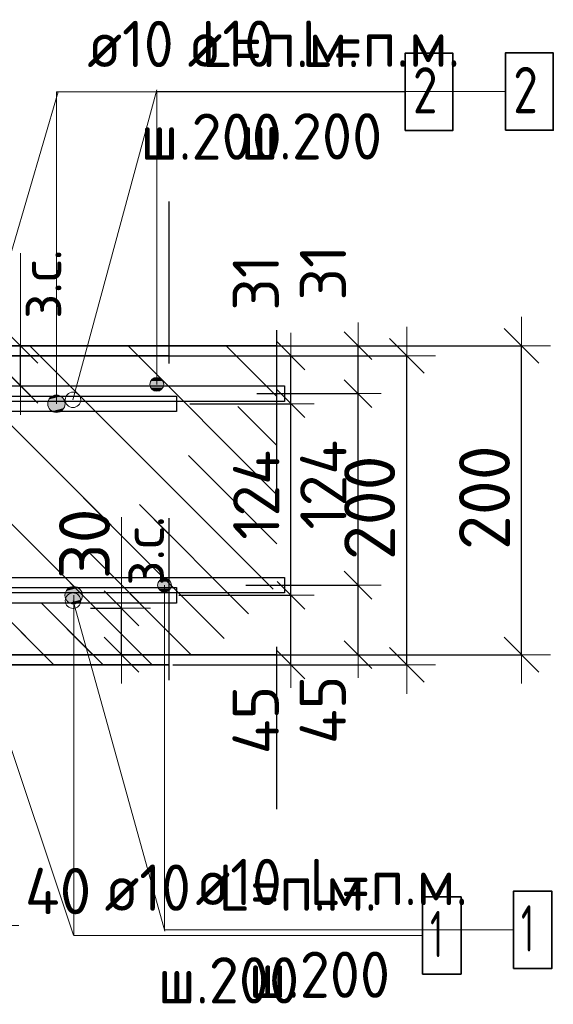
# Model space of a CAD drawing. Header units: metres. Extents: x -38 to 93, y -15 to 21.
# Tile 125 of 194: x 72.466 to 72.812, y 5.187 to 5.824. Entities that reach past the tile are written whole.
import ezdxf

# ---------------------------------------------------------------- set-up
doc = ezdxf.new("R2010")
doc.units = ezdxf.units.M
doc.header["$PDMODE"] = 65
doc.linetypes.add('______4', pattern=[0.135, 0.105, -0.03])
for name, color, linetype, lineweight in [('XR$3$Арм. стержнями верхней зоны', 180, 'Continuous', 35), ('XR$3$Арм. стержнями нижней зоны', 180, 'Continuous', 35), ('XR$3$Арм.стержн. Арматура края', 96, 'Continuous', 35), ('XR$3$ВК__отв в полу 1-2 эт', 220, 'Continuous', 25), ('XR$3$Размерная линия (1)', 7, 'Continuous', 13), ('XR$3$Размерная линия_ общее', 7, 'Continuous', 13), ('XR$5$Арм. стержнями верхней зоны', 180, 'Continuous', 35), ('XR$5$Арм. стержнями нижней зоны', 180, 'Continuous', 35), ('XR$5$Арм.стержн. Арматура края', 96, 'Continuous', 35), ('XR$5$ВК__отв в полу 1-2 эт', 220, 'Continuous', 25), ('XR$5$Размерная линия (1)', 7, 'Continuous', 13), ('XR$5$Размерная линия_ общее', 7, 'Continuous', 13)]:
    doc.layers.add(name, color=color, linetype=linetype, lineweight=lineweight)
doc.styles.add('ISOCPEUR', font='txt')
doc.dimstyles.new('DIMSTYLE_10', dxfattribs={"dimtxt": 0.033, "dimasz": 0.0375, "dimexe": 0, "dimexo": 0, "dimgap": 0.0165, "dimtad": 2, "dimdec": 0, "dimlfac": 1000, "dimrnd": 1, "dimzin": 12, "dimdsep": 46, "dimtxsty": 'ISOCPEUR', "dimblk1": 'ALL_ML_STRICH', "dimblk2": 'ALL_ML_STRICH', "dimsah": 1, "dimcen": 0, "dimclrd": 7, "dimclre": 256, "dimclrt": 7, "dimadec": 0, "dimazin": 0, "dimtfac": 1, "dimtdec": 0, "dimtix": 1, "dimtmove": 2, "dimatfit": 3, "dimfxl": 0, "dimtvp": 1.2, "dimtzin": 0, "dimlwd": 0, "dimlwe": -3, "dimarcsym": 0})
doc.dimstyles.new('DIMSTYLE_12', dxfattribs={"dimtxt": 0.03, "dimasz": 0.03, "dimexe": 0, "dimexo": 0, "dimgap": 0.015, "dimtad": 2, "dimdec": 0, "dimlfac": 1000, "dimrnd": 1, "dimzin": 12, "dimdsep": 46, "dimtxsty": 'ISOCPEUR', "dimblk1": 'ALL_ML_STRICH', "dimblk2": 'ALL_ML_STRICH', "dimsah": 1, "dimcen": 0, "dimclrd": 7, "dimclre": 256, "dimclrt": 7, "dimadec": 0, "dimazin": 0, "dimtfac": 1, "dimtdec": 0, "dimtix": 1, "dimtmove": 2, "dimatfit": 3, "dimfxl": 0, "dimtzin": 0, "dimlwd": 0, "dimlwe": -3, "dimarcsym": 0})
doc.dimstyles.new('DIMSTYLE_14', dxfattribs={"dimtxt": 0.03, "dimasz": 0.03, "dimexe": 0, "dimexo": 0, "dimgap": 0.015, "dimtad": 2, "dimdec": 0, "dimlfac": 1000, "dimrnd": 1, "dimzin": 12, "dimdsep": 46, "dimtxsty": 'ISOCPEUR', "dimblk1": 'ALL_ML_STRICH', "dimblk2": 'ALL_ML_STRICH', "dimsah": 1, "dimcen": 0, "dimclrd": 7, "dimclre": 256, "dimclrt": 7, "dimadec": 0, "dimazin": 0, "dimtfac": 1, "dimtdec": 0, "dimtix": 1, "dimtmove": 2, "dimatfit": 3, "dimfxl": 0, "dimtvp": 1.2, "dimtzin": 0, "dimlwd": 0, "dimlwe": -3, "dimarcsym": 0})
doc.dimstyles.new('DIMSTYLE_8', dxfattribs={"dimtxt": 0.033, "dimasz": 0.0375, "dimexe": 0, "dimexo": 0, "dimgap": 0.0165, "dimtad": 2, "dimdec": 0, "dimlfac": 1000, "dimrnd": 1, "dimzin": 12, "dimdsep": 46, "dimtxsty": 'ISOCPEUR', "dimblk1": 'ALL_ML_STRICH', "dimblk2": 'ALL_ML_STRICH', "dimsah": 1, "dimcen": 0, "dimclrd": 7, "dimclre": 256, "dimclrt": 7, "dimadec": 0, "dimazin": 0, "dimtfac": 1, "dimtdec": 0, "dimtix": 1, "dimtmove": 2, "dimatfit": 3, "dimfxl": 0, "dimtzin": 0, "dimlwd": 0, "dimlwe": -3, "dimarcsym": 0})
pattern_1 = [(135, (0, 0), (-0.031819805, -0.031819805), [0.4, -0.05, 0, -0.05]), (135, (-0.01591, -0.01591), (-0.031819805, -0.031819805), [0.8, -0.1, 0.1, -0.1])]

# ---------------------------------------------------------------- blocks, each defined once
blk = doc.blocks.new('ALL_ML_STRICH')
at = {"color": 0, "linetype": 'ByBlock', "lineweight": -2}
for p, q in [((0, -0.5), (0, 0.5)), ((-0.3, -0.3), (0.3, 0.3)), ((-1, 0), (0.5, 0))]:
    blk.add_line(p, q, dxfattribs=at)
blk = doc.blocks.new('*D58')
at = {"layer": 'DEFPOINTS', "color": 7, "linetype": 'Continuous', "lineweight": 13, "transparency": 33554687}
for p in [(72.61991, 5.61305), (72.61991, 5.41305), (72.79146, 5.41305)]:
    blk.add_point(p, dxfattribs=at)
at = {"layer": 'XR$3$Размерная линия_ общее', "color": 253, "linetype": 'Continuous', "lineweight": -2, "true_color": 0xa0a0a0, "transparency": 33554687}
for p, q in [((72.63991, 5.61305), (72.79146, 5.61305)), ((72.63991, 5.41305), (72.79146, 5.41305))]:
    blk.add_line(p, q, dxfattribs=at)
at = {"layer": 'XR$3$Размерная линия_ общее', "color": 7, "linetype": 'Continuous', "lineweight": -2, "transparency": 33554687}
blk.add_line((72.79146, 5.41305), (72.79146, 5.61305), dxfattribs=at)
at = {"layer": 'XR$3$Размерная линия_ общее', "color": 7, "linetype": 'Continuous', "lineweight": 13, "transparency": 33554687, "xscale": 0.0375, "yscale": 0.0375, "zscale": 0.0375}
for p, rotation in [((72.79146, 5.61305), 90), ((72.79146, 5.41305), 270)]:
    blk.add_blockref('ALL_ML_STRICH', p, dxfattribs=dict(at, rotation=rotation))
at = {"layer": 'XR$3$Размерная линия_ общее', "color": 7, "linetype": 'Continuous', "lineweight": 13, "transparency": 33554687, "insert": (72.76746, 5.5147), "char_height": 0.033, "width": 0.099, "attachment_point": 5, "rotation": 90, "style": 'ISOCPEUR'}
blk.add_mtext('\\A1;{200}', dxfattribs=at)
blk = doc.blocks.new('*D88')
at = {"layer": 'DEFPOINTS', "color": 7, "linetype": 'Continuous', "lineweight": 13, "transparency": 33554687}
for p in [(72.41082, 5.35305), (72.45078, 5.31305), (72.41082, 5.23782)]:
    blk.add_point(p, dxfattribs=at)
at = {"layer": 'XR$3$Размерная линия (1)', "color": 9, "linetype": 'Continuous', "lineweight": -2, "true_color": 0xc7c7c7, "transparency": 33554687}
for p, q in [((72.41082, 5.33305), (72.41082, 5.23782)), ((72.45078, 5.29305), (72.45078, 5.23782))]:
    blk.add_line(p, q, dxfattribs=at)
at = {"layer": 'XR$3$Размерная линия (1)', "color": 7, "linetype": 'Continuous', "lineweight": -2, "transparency": 33554687}
blk.add_line((72.41082, 5.23782), (72.45078, 5.23782), dxfattribs=at)
at = {"layer": 'XR$3$Размерная линия (1)', "color": 7, "linetype": 'Continuous', "lineweight": 13, "transparency": 33554687, "xscale": 0.03, "yscale": 0.03, "zscale": 0.03, "rotation": 180}
blk.add_blockref('ALL_ML_STRICH', (72.41082, 5.23782), dxfattribs=at)
at = {"layer": 'XR$3$Размерная линия (1)', "color": 7, "linetype": 'Continuous', "lineweight": 13, "transparency": 33554687, "xscale": 0.03, "yscale": 0.03, "zscale": 0.03}
blk.add_blockref('ALL_ML_STRICH', (72.45078, 5.23782), dxfattribs=at)
at = {"layer": 'XR$3$Размерная линия (1)', "color": 7, "linetype": 'Continuous', "lineweight": 13, "transparency": 33554687, "insert": (72.49112, 5.26002), "char_height": 0.03, "width": 0.06, "attachment_point": 5, "style": 'ISOCPEUR'}
blk.add_mtext('\\A1;{40}', dxfattribs=at)
blk = doc.blocks.new('*D180')
at = {"layer": 'DEFPOINTS', "color": 7, "linetype": 'Continuous', "lineweight": 13, "transparency": 33554687}
for p in [(72.59287, 5.45805), (72.60572, 5.41305), (72.68553, 5.41305)]:
    blk.add_point(p, dxfattribs=at)
at = {"layer": 'XR$3$Размерная линия (1)', "color": 9, "linetype": 'Continuous', "lineweight": -2, "true_color": 0xc7c7c7, "transparency": 33554687}
for p, q in [((72.61287, 5.45805), (72.68553, 5.45805)), ((72.62572, 5.41305), (72.68553, 5.41305))]:
    blk.add_line(p, q, dxfattribs=at)
at = {"layer": 'XR$3$Размерная линия (1)', "color": 7, "linetype": 'Continuous', "lineweight": -2, "transparency": 33554687}
blk.add_line((72.68553, 5.41305), (72.68553, 5.45805), dxfattribs=at)
at = {"layer": 'XR$3$Размерная линия (1)', "color": 7, "linetype": 'Continuous', "lineweight": 13, "transparency": 33554687, "xscale": 0.03, "yscale": 0.03, "zscale": 0.03}
for p, rotation in [((72.68553, 5.45805), 90), ((72.68553, 5.41305), 270)]:
    blk.add_blockref('ALL_ML_STRICH', p, dxfattribs=dict(at, rotation=rotation))
at = {"layer": 'XR$3$Размерная линия (1)', "color": 7, "linetype": 'Continuous', "lineweight": 13, "transparency": 33554687, "insert": (72.66267, 5.37731), "char_height": 0.03, "width": 0.06, "attachment_point": 5, "rotation": 90, "style": 'ISOCPEUR'}
blk.add_mtext('\\A1;{45}', dxfattribs=at)
blk = doc.blocks.new('*D181')
at = {"layer": 'DEFPOINTS', "color": 7, "linetype": 'Continuous', "lineweight": 13, "transparency": 33554687}
for p in [(72.5999, 5.58205), (72.59287, 5.45805), (72.68553, 5.45805)]:
    blk.add_point(p, dxfattribs=at)
at = {"layer": 'XR$3$Размерная линия (1)', "color": 9, "linetype": 'Continuous', "lineweight": -2, "true_color": 0xc7c7c7, "transparency": 33554687}
for p, q in [((72.6199, 5.58205), (72.68553, 5.58205)), ((72.61287, 5.45805), (72.68553, 5.45805))]:
    blk.add_line(p, q, dxfattribs=at)
at = {"layer": 'XR$3$Размерная линия (1)', "color": 7, "linetype": 'Continuous', "lineweight": -2, "transparency": 33554687}
blk.add_line((72.68553, 5.45805), (72.68553, 5.58205), dxfattribs=at)
at = {"layer": 'XR$3$Размерная линия (1)', "color": 7, "linetype": 'Continuous', "lineweight": 13, "transparency": 33554687, "xscale": 0.03, "yscale": 0.03, "zscale": 0.03}
for p, rotation in [((72.68553, 5.58205), 90), ((72.68553, 5.45805), 270)]:
    blk.add_blockref('ALL_ML_STRICH', p, dxfattribs=dict(at, rotation=rotation))
at = {"layer": 'XR$3$Размерная линия (1)', "color": 7, "linetype": 'Continuous', "lineweight": 13, "transparency": 33554687, "insert": (72.66303, 5.52305), "char_height": 0.03, "width": 0.09, "attachment_point": 5, "rotation": 90, "style": 'ISOCPEUR'}
blk.add_mtext('\\A1;{124}', dxfattribs=at)
blk = doc.blocks.new('*D182')
at = {"layer": 'DEFPOINTS', "color": 7, "linetype": 'Continuous', "lineweight": 13, "transparency": 33554687}
for p in [(72.58203, 5.61305), (72.5999, 5.58205), (72.68553, 5.58205)]:
    blk.add_point(p, dxfattribs=at)
at = {"layer": 'XR$3$Размерная линия (1)', "color": 9, "linetype": 'Continuous', "lineweight": -2, "true_color": 0xc7c7c7, "transparency": 33554687}
for p, q in [((72.60203, 5.61305), (72.68553, 5.61305)), ((72.6199, 5.58205), (72.68553, 5.58205))]:
    blk.add_line(p, q, dxfattribs=at)
at = {"layer": 'XR$3$Размерная линия (1)', "color": 7, "linetype": 'Continuous', "lineweight": -2, "transparency": 33554687}
blk.add_line((72.68553, 5.58205), (72.68553, 5.61305), dxfattribs=at)
at = {"layer": 'XR$3$Размерная линия (1)', "color": 7, "linetype": 'Continuous', "lineweight": 13, "transparency": 33554687, "xscale": 0.03, "yscale": 0.03, "zscale": 0.03}
for p, rotation in [((72.68553, 5.61305), 90), ((72.68553, 5.58205), 270)]:
    blk.add_blockref('ALL_ML_STRICH', p, dxfattribs=dict(at, rotation=rotation))
at = {"layer": 'XR$3$Размерная линия (1)', "color": 7, "linetype": 'Continuous', "lineweight": 13, "transparency": 33554687, "insert": (72.66279, 5.66034), "char_height": 0.03, "width": 0.06, "attachment_point": 5, "rotation": 90, "style": 'ISOCPEUR'}
blk.add_mtext('\\A1;{31}', dxfattribs=at)
blk = doc.blocks.new('*D183')
at = {"layer": 'DEFPOINTS', "color": 7, "linetype": 'Continuous', "lineweight": 13, "transparency": 33554687}
for p in [(72.42673, 5.61305), (72.42673, 5.58705), (72.46671, 5.58705)]:
    blk.add_point(p, dxfattribs=at)
at = {"layer": 'XR$3$Размерная линия_ общее', "color": 253, "linetype": 'Continuous', "lineweight": -2, "true_color": 0xa0a0a0, "transparency": 33554687}
for p, q in [((72.44673, 5.61305), (72.46671, 5.61305)), ((72.44673, 5.58705), (72.46671, 5.58705))]:
    blk.add_line(p, q, dxfattribs=at)
at = {"layer": 'XR$3$Размерная линия_ общее', "color": 7, "linetype": 'Continuous', "lineweight": -2, "transparency": 33554687}
blk.add_line((72.46671, 5.58705), (72.46671, 5.61305), dxfattribs=at)
at = {"layer": 'XR$3$Размерная линия_ общее', "color": 7, "linetype": 'Continuous', "lineweight": 13, "transparency": 33554687, "xscale": 0.0375, "yscale": 0.0375, "zscale": 0.0375}
for p, rotation in [((72.46671, 5.61305), 90), ((72.46671, 5.58705), 270)]:
    blk.add_blockref('ALL_ML_STRICH', p, dxfattribs=dict(at, rotation=rotation))
at = {"layer": 'XR$3$Размерная линия_ общее', "color": 7, "linetype": 'Continuous', "lineweight": 13, "transparency": 33554687, "insert": (72.46625, 5.63042), "char_height": 0.027, "width": 0.00135, "attachment_point": 1, "rotation": 90, "line_spacing_factor": 0.60241, "style": 'ISOCPEUR'}
blk.add_mtext('з.с.', dxfattribs=at)
at = {"layer": 'XR$3$Размерная линия_ общее', "color": 7, "linetype": 'Continuous', "lineweight": 13, "transparency": 33554687, "insert": (72.44271, 5.65078), "char_height": 0.033, "width": 0.066, "attachment_point": 5, "rotation": 90, "style": 'ISOCPEUR'}
blk.add_mtext('\\A1;{26}', dxfattribs=at)
blk = doc.blocks.new('*D320')
at = {"layer": 'DEFPOINTS', "color": 7, "linetype": 'Continuous', "lineweight": 13, "transparency": 33554687}
for p in [(72.49225, 5.44305), (72.49225, 5.41305), (72.53224, 5.41305)]:
    blk.add_point(p, dxfattribs=at)
at = {"layer": 'XR$3$Размерная линия_ общее', "color": 253, "linetype": 'Continuous', "lineweight": -2, "true_color": 0xa0a0a0, "transparency": 33554687}
for p, q in [((72.51225, 5.44305), (72.53224, 5.44305)), ((72.51225, 5.41305), (72.53224, 5.41305))]:
    blk.add_line(p, q, dxfattribs=at)
at = {"layer": 'XR$3$Размерная линия_ общее', "color": 7, "linetype": 'Continuous', "lineweight": -2, "transparency": 33554687}
blk.add_line((72.53224, 5.41305), (72.53224, 5.44305), dxfattribs=at)
at = {"layer": 'XR$3$Размерная линия_ общее', "color": 7, "linetype": 'Continuous', "lineweight": 13, "transparency": 33554687, "xscale": 0.0375, "yscale": 0.0375, "zscale": 0.0375}
for p, rotation in [((72.53224, 5.44305), 90), ((72.53224, 5.41305), 270)]:
    blk.add_blockref('ALL_ML_STRICH', p, dxfattribs=dict(at, rotation=rotation))
at = {"layer": 'XR$3$Размерная линия_ общее', "color": 7, "linetype": 'Continuous', "lineweight": 13, "transparency": 33554687, "insert": (72.50824, 5.48478), "char_height": 0.033, "width": 0.066, "attachment_point": 5, "rotation": 90, "style": 'ISOCPEUR'}
blk.add_mtext('\\A1;{30}', dxfattribs=at)
at = {"layer": 'XR$3$Размерная линия_ общее', "color": 7, "linetype": 'Continuous', "lineweight": 13, "transparency": 33554687, "insert": (72.53278, 5.45771), "char_height": 0.027, "width": 0.00135, "attachment_point": 1, "rotation": 90, "line_spacing_factor": 0.60241, "style": 'ISOCPEUR'}
blk.add_mtext('з.с.', dxfattribs=at)
blk = doc.blocks.new('*D523')
at = {"layer": 'DEFPOINTS', "color": 7, "linetype": 'Continuous', "lineweight": 13, "transparency": 33554687}
for p in [(72.5455, 5.60648), (72.5455, 5.40648), (72.71705, 5.40648)]:
    blk.add_point(p, dxfattribs=at)
at = {"layer": 'XR$5$Размерная линия_ общее', "color": 253, "linetype": 'Continuous', "lineweight": -2, "true_color": 0xa0a0a0, "transparency": 33554687}
for p, q in [((72.5655, 5.60648), (72.71705, 5.60648)), ((72.5655, 5.40648), (72.71705, 5.40648))]:
    blk.add_line(p, q, dxfattribs=at)
at = {"layer": 'XR$5$Размерная линия_ общее', "color": 7, "linetype": 'Continuous', "lineweight": -2, "transparency": 33554687}
blk.add_line((72.71705, 5.40648), (72.71705, 5.60648), dxfattribs=at)
at = {"layer": 'XR$5$Размерная линия_ общее', "color": 7, "linetype": 'Continuous', "lineweight": 13, "transparency": 33554687, "xscale": 0.0375, "yscale": 0.0375, "zscale": 0.0375}
for p, rotation in [((72.71705, 5.60648), 90), ((72.71705, 5.40648), 270)]:
    blk.add_blockref('ALL_ML_STRICH', p, dxfattribs=dict(at, rotation=rotation))
at = {"layer": 'XR$5$Размерная линия_ общее', "color": 7, "linetype": 'Continuous', "lineweight": 13, "transparency": 33554687, "insert": (72.69305, 5.50813), "char_height": 0.033, "width": 0.099, "attachment_point": 5, "rotation": 90, "style": 'ISOCPEUR'}
blk.add_mtext('\\A1;{200}', dxfattribs=at)
blk = doc.blocks.new('*D684')
at = {"layer": 'DEFPOINTS', "color": 7, "linetype": 'Continuous', "lineweight": 13, "transparency": 33554687}
for p in [(72.54939, 5.45148), (72.56224, 5.40648), (72.64205, 5.40648)]:
    blk.add_point(p, dxfattribs=at)
at = {"layer": 'XR$5$Размерная линия (1)', "color": 9, "linetype": 'Continuous', "lineweight": -2, "true_color": 0xc7c7c7, "transparency": 33554687}
for p, q in [((72.56939, 5.45148), (72.64205, 5.45148)), ((72.58224, 5.40648), (72.64205, 5.40648))]:
    blk.add_line(p, q, dxfattribs=at)
at = {"layer": 'XR$5$Размерная линия (1)', "color": 7, "linetype": 'Continuous', "lineweight": -2, "transparency": 33554687}
blk.add_line((72.64205, 5.40648), (72.64205, 5.45148), dxfattribs=at)
at = {"layer": 'XR$5$Размерная линия (1)', "color": 7, "linetype": 'Continuous', "lineweight": 13, "transparency": 33554687, "xscale": 0.03, "yscale": 0.03, "zscale": 0.03}
for p, rotation in [((72.64205, 5.45148), 90), ((72.64205, 5.40648), 270)]:
    blk.add_blockref('ALL_ML_STRICH', p, dxfattribs=dict(at, rotation=rotation))
at = {"layer": 'XR$5$Размерная линия (1)', "color": 7, "linetype": 'Continuous', "lineweight": 13, "transparency": 33554687, "insert": (72.61919, 5.37074), "char_height": 0.03, "width": 0.06, "attachment_point": 5, "rotation": 90, "style": 'ISOCPEUR'}
blk.add_mtext('\\A1;{45}', dxfattribs=at)
blk = doc.blocks.new('*D685')
at = {"layer": 'DEFPOINTS', "color": 7, "linetype": 'Continuous', "lineweight": 13, "transparency": 33554687}
for p in [(72.55641, 5.57548), (72.54939, 5.45148), (72.64205, 5.45148)]:
    blk.add_point(p, dxfattribs=at)
at = {"layer": 'XR$5$Размерная линия (1)', "color": 9, "linetype": 'Continuous', "lineweight": -2, "true_color": 0xc7c7c7, "transparency": 33554687}
for p, q in [((72.57641, 5.57548), (72.64205, 5.57548)), ((72.56939, 5.45148), (72.64205, 5.45148))]:
    blk.add_line(p, q, dxfattribs=at)
at = {"layer": 'XR$5$Размерная линия (1)', "color": 7, "linetype": 'Continuous', "lineweight": -2, "transparency": 33554687}
blk.add_line((72.64205, 5.45148), (72.64205, 5.57548), dxfattribs=at)
at = {"layer": 'XR$5$Размерная линия (1)', "color": 7, "linetype": 'Continuous', "lineweight": 13, "transparency": 33554687, "xscale": 0.03, "yscale": 0.03, "zscale": 0.03}
for p, rotation in [((72.64205, 5.57548), 90), ((72.64205, 5.45148), 270)]:
    blk.add_blockref('ALL_ML_STRICH', p, dxfattribs=dict(at, rotation=rotation))
at = {"layer": 'XR$5$Размерная линия (1)', "color": 7, "linetype": 'Continuous', "lineweight": 13, "transparency": 33554687, "insert": (72.61955, 5.51648), "char_height": 0.03, "width": 0.09, "attachment_point": 5, "rotation": 90, "style": 'ISOCPEUR'}
blk.add_mtext('\\A1;{124}', dxfattribs=at)
blk = doc.blocks.new('*D686')
at = {"layer": 'DEFPOINTS', "color": 7, "linetype": 'Continuous', "lineweight": 13, "transparency": 33554687}
for p in [(72.53854, 5.60648), (72.55641, 5.57548), (72.64205, 5.57548)]:
    blk.add_point(p, dxfattribs=at)
at = {"layer": 'XR$5$Размерная линия (1)', "color": 9, "linetype": 'Continuous', "lineweight": -2, "true_color": 0xc7c7c7, "transparency": 33554687}
for p, q in [((72.55854, 5.60648), (72.64205, 5.60648)), ((72.57641, 5.57548), (72.64205, 5.57548))]:
    blk.add_line(p, q, dxfattribs=at)
at = {"layer": 'XR$5$Размерная линия (1)', "color": 7, "linetype": 'Continuous', "lineweight": -2, "transparency": 33554687}
blk.add_line((72.64205, 5.57548), (72.64205, 5.60648), dxfattribs=at)
at = {"layer": 'XR$5$Размерная линия (1)', "color": 7, "linetype": 'Continuous', "lineweight": 13, "transparency": 33554687, "xscale": 0.03, "yscale": 0.03, "zscale": 0.03}
for p, rotation in [((72.64205, 5.60648), 90), ((72.64205, 5.57548), 270)]:
    blk.add_blockref('ALL_ML_STRICH', p, dxfattribs=dict(at, rotation=rotation))
at = {"layer": 'XR$5$Размерная линия (1)', "color": 7, "linetype": 'Continuous', "lineweight": 13, "transparency": 33554687, "insert": (72.61931, 5.65377), "char_height": 0.03, "width": 0.06, "attachment_point": 5, "rotation": 90, "style": 'ISOCPEUR'}
blk.add_mtext('\\A1;{31}', dxfattribs=at)

msp = doc.modelspace()

# ---------------------------------------------------------------- hatches: boundary and pattern name
at = {"linetype": 'Continuous', "lineweight": 13, "transparency": 33554687}
h = msp.add_hatch(dxfattribs=at)
h.set_pattern_fill('__________540', scale=0.015, style=0, pattern_type=2)
h.set_pattern_definition(pattern_1)
h.paths.add_polyline_path([(72.20078, 5.61305), (72.20078, 5.41305), (72.63295, 5.41305), (72.63295, 5.61305)], flags=0)
h = msp.add_hatch(dxfattribs=at)
h.set_pattern_fill('__________540', scale=0.015, style=0, pattern_type=2)
h.set_pattern_definition(pattern_1)
h.paths.add_polyline_path([(72.38078, 5.60648), (72.38078, 5.40648), (72.56295, 5.40648), (72.56295, 5.60648)], flags=0)
at = {"layer": 'XR$3$Арм. стержнями верхней зоны', "linetype": 'Continuous', "lineweight": 13, "transparency": 33554687}
for points in [[(72.55894, 5.5903), (72.5512, 5.5903), (72.55057, 5.58805)], [(72.55894, 5.5903), (72.55057, 5.58805), (72.55957, 5.58805)], [(72.55732, 5.59192), (72.55282, 5.59192), (72.5512, 5.5903)], [(72.55732, 5.59192), (72.5512, 5.5903), (72.55894, 5.5903)], [(72.55282, 5.59192), (72.55732, 5.59192), (72.55507, 5.59255)], [(72.55957, 5.58805), (72.55057, 5.58805), (72.5512, 5.5858)], [(72.55957, 5.58805), (72.5512, 5.5858), (72.55894, 5.5858)], [(72.55894, 5.5858), (72.5512, 5.5858), (72.55282, 5.58418)], [(72.55894, 5.5858), (72.55282, 5.58418), (72.55732, 5.58418)], [(72.55732, 5.58418), (72.55282, 5.58418), (72.55507, 5.58355)]]:
    msp.add_hatch(color=7, dxfattribs=at).paths.add_polyline_path(points)
at = {"layer": 'XR$3$Арм. стержнями нижней зоны', "linetype": 'Continuous', "lineweight": 13, "transparency": 33554687}
for points in [[(72.5579, 5.46192), (72.5624, 5.46192), (72.56015, 5.46255)], [(72.55565, 5.45805), (72.56465, 5.45805), (72.56402, 5.4603)], [(72.55565, 5.45805), (72.56402, 5.4603), (72.55628, 5.4603)], [(72.55628, 5.4558), (72.56465, 5.45805), (72.55565, 5.45805)], [(72.55628, 5.4603), (72.56402, 5.4603), (72.5624, 5.46192)], [(72.55628, 5.4603), (72.5624, 5.46192), (72.5579, 5.46192)], [(72.55628, 5.4558), (72.56402, 5.4558), (72.56465, 5.45805)], [(72.5579, 5.45418), (72.56402, 5.4558), (72.55628, 5.4558)], [(72.5579, 5.45418), (72.5624, 5.45418), (72.56402, 5.4558)], [(72.5624, 5.45418), (72.5579, 5.45418), (72.56015, 5.45355)]]:
    msp.add_hatch(color=7, dxfattribs=at).paths.add_polyline_path(points)
at = {"layer": 'XR$5$Арм. стержнями верхней зоны', "linetype": 'Continuous', "lineweight": 13, "transparency": 33554687}
for points in [[(72.49489, 5.57829), (72.48521, 5.57829), (72.48442, 5.57548)], [(72.49489, 5.57829), (72.48442, 5.57548), (72.49567, 5.57548)], [(72.49286, 5.58032), (72.48724, 5.58032), (72.48521, 5.57829)], [(72.49286, 5.58032), (72.48521, 5.57829), (72.49489, 5.57829)], [(72.48724, 5.58032), (72.49286, 5.58032), (72.49005, 5.58111)], [(72.49567, 5.57548), (72.48442, 5.57548), (72.48521, 5.57267)], [(72.49567, 5.57548), (72.48521, 5.57267), (72.49489, 5.57267)], [(72.49489, 5.57267), (72.48521, 5.57267), (72.48724, 5.57064)], [(72.49489, 5.57267), (72.48724, 5.57064), (72.49286, 5.57064)], [(72.49286, 5.57064), (72.48724, 5.57064), (72.49005, 5.56986)]]:
    msp.add_hatch(color=7, dxfattribs=at).paths.add_polyline_path(points)
at = {"layer": 'XR$5$Арм. стержнями нижней зоны', "linetype": 'Continuous', "lineweight": 13, "transparency": 33554687}
for points in [[(72.4964, 5.45429), (72.50608, 5.45429), (72.50405, 5.45632)], [(72.4964, 5.45429), (72.50405, 5.45632), (72.49843, 5.45632)], [(72.49843, 5.45632), (72.50405, 5.45632), (72.50124, 5.45711)], [(72.49561, 5.45148), (72.50686, 5.45148), (72.50608, 5.45429)], [(72.49561, 5.45148), (72.50608, 5.45429), (72.4964, 5.45429)], [(72.4964, 5.44867), (72.50686, 5.45148), (72.49561, 5.45148)], [(72.4964, 5.44867), (72.50608, 5.44867), (72.50686, 5.45148)], [(72.49843, 5.44664), (72.50608, 5.44867), (72.4964, 5.44867)], [(72.49843, 5.44664), (72.50405, 5.44664), (72.50608, 5.44867)], [(72.50405, 5.44664), (72.49843, 5.44664), (72.50124, 5.44586)]]:
    msp.add_hatch(color=7, dxfattribs=at).paths.add_polyline_path(points)

# ---------------------------------------------------------------- linework, layer by layer
at = {"color": 7, "linetype": '______4', "lineweight": 25, "transparency": 33554687}
for p, q in [((72.63295, 5.31305), (72.63295, 5.71305)), ((72.56295, 5.70648), (72.56295, 5.30648))]:
    msp.add_line(p, q, dxfattribs=at)
at = {"color": 7, "linetype": 'Continuous', "lineweight": 13, "transparency": 33554687}
for p, q in [((72.46671, 5.61305), (72.46671, 5.67305)), ((72.53224, 5.44305), (72.53224, 5.50205)), ((72.43081, 5.44143), (72.50115, 5.23144))]:
    msp.add_line(p, q, dxfattribs=at)
at = {"color": 7, "linetype": 'Continuous', "lineweight": 35, "transparency": 33554687}
for p, q in [((72.63295, 5.61305), (72.20078, 5.61305)), ((72.56295, 5.60648), (72.38078, 5.60648)), ((72.45078, 5.41305), (72.63295, 5.41305)), ((72.38078, 5.40648), (72.56295, 5.40648))]:
    msp.add_line(p, q, dxfattribs=at)
at = {"color": 7, "linetype": 'Continuous', "lineweight": 13, "transparency": 33554687}
for centre in [(72.50078, 5.578), (72.50082, 5.448)]:
    msp.add_circle(centre, 0.005, dxfattribs=at)
at = {"layer": 'XR$3$Арм. стержнями верхней зоны', "color": 7, "linetype": 'Continuous', "lineweight": 13, "transparency": 33554687}
for p, q in [((72.55507, 5.77758), (72.78107, 5.77758)), ((72.55507, 5.77758), (72.55507, 5.58805)), ((72.55507, 5.59255), (72.55507, 5.59255)), ((72.55057, 5.58805), (72.55057, 5.58805)), ((72.55957, 5.58805), (72.55957, 5.58805)), ((72.55507, 5.58355), (72.55507, 5.58355))]:
    msp.add_line(p, q, dxfattribs=at)
at = {"layer": 'XR$3$Арм. стержнями верхней зоны', "color": 7, "linetype": 'Continuous', "lineweight": 35, "transparency": 33554687}
msp.add_lwpolyline([(72.78107, 5.75258), (72.81207, 5.75258), (72.81207, 5.80258), (72.78107, 5.80258), (72.78107, 5.75258)], dxfattribs=at)
at = {"layer": 'XR$3$Арм. стержнями верхней зоны', "color": 4, "linetype": 'Continuous', "lineweight": 25, "transparency": 33554687}
msp.add_lwpolyline([(72.22578, 5.58705), (72.63795, 5.58705), (72.63795, 5.57705), (72.22578, 5.57705), (72.22578, 5.58705)], dxfattribs=at)
at = {"layer": 'XR$3$Арм. стержнями верхней зоны', "color": 7, "linetype": 'Continuous', "lineweight": 13, "transparency": 33554687}
msp.add_circle((72.55507, 5.58805), 0.0045, dxfattribs=at)
at = {"layer": 'XR$3$Арм. стержнями нижней зоны', "color": 7, "linetype": 'Continuous', "lineweight": 13, "transparency": 33554687}
for p, q in [((72.56015, 5.46255), (72.56015, 5.46255)), ((72.55565, 5.45805), (72.55565, 5.45805)), ((72.56015, 5.2349), (72.56015, 5.45805)), ((72.56465, 5.45805), (72.56465, 5.45805)), ((72.56015, 5.45355), (72.56015, 5.45355)), ((72.56015, 5.2349), (72.78615, 5.2349))]:
    msp.add_line(p, q, dxfattribs=at)
at = {"layer": 'XR$3$Арм. стержнями нижней зоны', "color": 4, "linetype": 'Continuous', "lineweight": 25, "transparency": 33554687}
msp.add_lwpolyline([(72.22578, 5.46305), (72.63795, 5.46305), (72.63795, 5.45305), (72.22578, 5.45305), (72.22578, 5.46305)], dxfattribs=at)
at = {"layer": 'XR$3$Арм. стержнями нижней зоны', "color": 7, "linetype": 'Continuous', "lineweight": 35, "transparency": 33554687}
msp.add_lwpolyline([(72.78615, 5.2099), (72.81115, 5.2099), (72.81115, 5.2599), (72.78615, 5.2599), (72.78615, 5.2099)], dxfattribs=at)
at = {"layer": 'XR$3$Арм. стержнями нижней зоны', "color": 7, "linetype": 'Continuous', "lineweight": 13, "transparency": 33554687}
msp.add_circle((72.56015, 5.45805), 0.0045, dxfattribs=at)
at = {"layer": 'XR$3$Арм.стержн. Арматура края', "color": 4, "linetype": 'Continuous', "lineweight": 25, "transparency": 33554687}
for points in [[(72.25434, 5.58705), (72.63795, 5.58705), (72.63795, 5.57705), (72.25504, 5.57705)], [(72.25504, 5.46305), (72.63795, 5.46305), (72.63795, 5.45305)], [(72.63795, 5.45305), (72.25434, 5.45305)]]:
    msp.add_lwpolyline(points, dxfattribs=at)
at = {"layer": 'XR$3$ВК__отв в полу 1-2 эт', "color": 7, "linetype": 'Continuous', "lineweight": 13, "transparency": 33554687}
for p, q in [((72.50078, 5.578), (72.55503, 5.7786)), ((72.50082, 5.448), (72.56028, 5.23407))]:
    msp.add_line(p, q, dxfattribs=at)
at = {"layer": 'XR$5$Арм. стержнями верхней зоны', "color": 7, "linetype": 'Continuous', "lineweight": 13, "transparency": 33554687}
for p, q in [((72.49005, 5.77739), (72.71605, 5.77739)), ((72.49005, 5.77739), (72.49005, 5.57548)), ((72.49005, 5.58111), (72.49005, 5.58111)), ((72.48442, 5.57548), (72.48442, 5.57548)), ((72.49567, 5.57548), (72.49567, 5.57548)), ((72.49005, 5.56986), (72.49005, 5.56986))]:
    msp.add_line(p, q, dxfattribs=at)
at = {"layer": 'XR$5$Арм. стержнями верхней зоны', "color": 7, "linetype": 'Continuous', "lineweight": 35, "transparency": 33554687}
msp.add_lwpolyline([(72.71605, 5.75239), (72.74705, 5.75239), (72.74705, 5.80239), (72.71605, 5.80239), (72.71605, 5.75239)], dxfattribs=at)
at = {"layer": 'XR$5$Арм. стержнями верхней зоны', "color": 4, "linetype": 'Continuous', "lineweight": 25, "transparency": 33554687}
msp.add_lwpolyline([(72.15578, 5.58048), (72.56795, 5.58048), (72.56795, 5.57048), (72.15578, 5.57048), (72.15578, 5.58048)], dxfattribs=at)
at = {"layer": 'XR$5$Арм. стержнями верхней зоны', "color": 7, "linetype": 'Continuous', "lineweight": 13, "transparency": 33554687}
msp.add_circle((72.49005, 5.57548), 0.00563, dxfattribs=at)
at = {"layer": 'XR$5$Арм. стержнями нижней зоны', "color": 7, "linetype": 'Continuous', "lineweight": 13, "transparency": 33554687}
for p, q in [((72.50124, 5.45711), (72.50124, 5.45711)), ((72.49561, 5.45148), (72.49561, 5.45148)), ((72.50124, 5.23124), (72.50124, 5.45148)), ((72.50686, 5.45148), (72.50686, 5.45148)), ((72.50124, 5.44586), (72.50124, 5.44586)), ((72.50124, 5.23124), (72.72724, 5.23124))]:
    msp.add_line(p, q, dxfattribs=at)
at = {"layer": 'XR$5$Арм. стержнями нижней зоны', "color": 4, "linetype": 'Continuous', "lineweight": 25, "transparency": 33554687}
msp.add_lwpolyline([(72.15578, 5.45648), (72.56795, 5.45648), (72.56795, 5.44648), (72.15578, 5.44648), (72.15578, 5.45648)], dxfattribs=at)
at = {"layer": 'XR$5$Арм. стержнями нижней зоны', "color": 7, "linetype": 'Continuous', "lineweight": 35, "transparency": 33554687}
msp.add_lwpolyline([(72.72724, 5.20624), (72.75224, 5.20624), (72.75224, 5.25624), (72.72724, 5.25624), (72.72724, 5.20624)], dxfattribs=at)
at = {"layer": 'XR$5$Арм. стержнями нижней зоны', "color": 7, "linetype": 'Continuous', "lineweight": 13, "transparency": 33554687}
msp.add_circle((72.50124, 5.45148), 0.00563, dxfattribs=at)
at = {"layer": 'XR$5$Арм.стержн. Арматура края', "color": 4, "linetype": 'Continuous', "lineweight": 25, "transparency": 33554687}
for points in [[(72.18434, 5.58048), (72.56795, 5.58048), (72.56795, 5.57048), (72.18503, 5.57048)], [(72.18503, 5.45648), (72.56795, 5.45648), (72.56795, 5.44648)], [(72.56795, 5.44648), (72.18434, 5.44648)]]:
    msp.add_lwpolyline(points, dxfattribs=at)
at = {"layer": 'XR$5$ВК__отв в полу 1-2 эт', "color": 7, "linetype": 'Continuous', "lineweight": 13, "transparency": 33554687}
msp.add_line((72.43078, 5.57143), (72.49126, 5.77742), dxfattribs=at)

# ---------------------------------------------------------------- texts
at = {"layer": 'XR$3$Арм. стержнями верхней зоны', "color": 7, "linetype": 'Continuous', "lineweight": 25, "transparency": 33554687, "char_height": 0.03, "attachment_point": 7, "style": 'ISOCPEUR'}
for s, insert, width in [('\\W0.94;ø10 L=п.м.', (72.57507, 5.79358), 0.1999832), ('\\W0.78;2', (72.78607, 5.76358), 0.0326407), ('\\W0.95;ш.200 ', (72.60957, 5.73358), 0.1311995)]:
    msp.add_mtext(s, dxfattribs=dict(at, insert=insert, width=width))
at = {"layer": 'XR$3$Арм. стержнями нижней зоны', "color": 7, "linetype": 'Continuous', "lineweight": 25, "transparency": 33554687, "char_height": 0.03, "attachment_point": 7, "style": 'ISOCPEUR'}
for s, insert, width in [('\\W0.94;ø10 L=п.м.', (72.58015, 5.2509), 0.1999832), ('\\W0.56;1', (72.79115, 5.2209), 0.0233333), ('\\W0.95;ш.200 ', (72.61465, 5.1909), 0.1311995)]:
    msp.add_mtext(s, dxfattribs=dict(at, insert=insert, width=width))
at = {"layer": 'XR$5$Арм. стержнями верхней зоны', "color": 7, "linetype": 'Continuous', "lineweight": 25, "transparency": 33554687, "char_height": 0.03, "attachment_point": 7, "style": 'ISOCPEUR'}
for s, insert, width in [('\\W0.94;ø10 L=п.м.', (72.51005, 5.79339), 0.199983), ('\\W0.78;2', (72.72105, 5.76339), 0.0326407), ('\\W0.95;ш.200 ', (72.54455, 5.73339), 0.1311997)]:
    msp.add_mtext(s, dxfattribs=dict(at, insert=insert, width=width))
at = {"layer": 'XR$5$Арм. стержнями нижней зоны', "color": 7, "linetype": 'Continuous', "lineweight": 25, "transparency": 33554687, "char_height": 0.03, "attachment_point": 7, "style": 'ISOCPEUR'}
for s, insert, width in [('\\W0.94;ø10 L=п.м.', (72.52124, 5.24724), 0.1999832), ('\\W0.56;1', (72.73224, 5.21724), 0.0233333), ('\\W0.95;ш.200 ', (72.55574, 5.18724), 0.1311996)]:
    msp.add_mtext(s, dxfattribs=dict(at, insert=insert, width=width))

# ---------------------------------------------------------------- dimensions: what is measured, and where the dimension line sits
at = {"layer": 'XR$3$Размерная линия (1)', "color": 7, "linetype": 'Continuous', "lineweight": 13, "transparency": 33554687}
for base, p1, p2, dimstyle, picture, middle in [((72.68553, 5.61305), (72.6199, 5.58205), (72.60203, 5.61305), 'DIMSTYLE_14', '*D182', (72.66279, 5.66034)), ((72.68553, 5.58205), (72.61287, 5.45805), (72.6199, 5.58205), 'DIMSTYLE_12', '*D181', (72.66303, 5.52305)), ((72.68553, 5.45805), (72.62572, 5.41305), (72.61287, 5.45805), 'DIMSTYLE_14', '*D180', (72.66267, 5.37731))]:
    dim = msp.add_linear_dim(base=base, p1=p1, p2=p2, angle=90, dimstyle=dimstyle, override={"dimpost": '<>', "dimclrd": 7, "dimclre": 9, "dimclrt": 7, "dimlwd": 0, "dimlwe": 65533}, dxfattribs=at)
    dim.commit()
    dim.dimension.update_dxf_attribs({"geometry": picture, "text_midpoint": middle, "dimtype": 160})
dim = msp.add_linear_dim(base=(72.45078, 5.23782), p1=(72.41082, 5.33305), p2=(72.45078, 5.29305), dimstyle='DIMSTYLE_14', override={"dimpost": '<>', "dimclrd": 7, "dimclre": 9, "dimclrt": 7, "dimlwd": 0, "dimlwe": 65533}, dxfattribs=at)
dim.commit()
dim.dimension.update_dxf_attribs({"geometry": '*D88', "text_midpoint": (72.49112, 5.26002), "dimtype": 160})
at = {"layer": 'XR$3$Размерная линия_ общее', "color": 7, "linetype": 'Continuous', "lineweight": 13, "transparency": 33554687}
for base, p1, p2, picture, middle in [((72.46671, 5.61305), (72.44673, 5.58705), (72.44673, 5.61305), '*D183', (72.44271, 5.65078)), ((72.53224, 5.44305), (72.51225, 5.41305), (72.51225, 5.44305), '*D320', (72.50824, 5.48478))]:
    dim = msp.add_linear_dim(base=base, p1=p1, p2=p2, angle=90, text='<>\\Xз.с.', dimstyle='DIMSTYLE_10', override={"dimpost": '<>', "dimclrd": 7, "dimclre": 253, "dimclrt": 7, "dimlwd": 0, "dimlwe": 65533}, dxfattribs=at)
    dim.commit()
    dim.dimension.update_dxf_attribs({"geometry": picture, "text_midpoint": middle, "dimtype": 160})
dim = msp.add_linear_dim(base=(72.79146, 5.61305), p1=(72.63991, 5.41305), p2=(72.63991, 5.61305), angle=90, dimstyle='DIMSTYLE_8', override={"dimpost": '<>', "dimclrd": 7, "dimclre": 253, "dimclrt": 7, "dimlwd": 0, "dimlwe": 65533}, dxfattribs=at)
dim.commit()
dim.dimension.update_dxf_attribs({"geometry": '*D58', "text_midpoint": (72.76746, 5.5147), "dimtype": 160})
at = {"layer": 'XR$5$Размерная линия (1)', "color": 7, "linetype": 'Continuous', "lineweight": 13, "transparency": 33554687}
for base, p1, p2, dimstyle, picture, middle in [((72.64205, 5.60648), (72.57641, 5.57548), (72.55854, 5.60648), 'DIMSTYLE_14', '*D686', (72.61931, 5.65377)), ((72.64205, 5.57548), (72.56939, 5.45148), (72.57641, 5.57548), 'DIMSTYLE_12', '*D685', (72.61955, 5.51648)), ((72.64205, 5.45148), (72.58224, 5.40648), (72.56939, 5.45148), 'DIMSTYLE_14', '*D684', (72.61919, 5.37074))]:
    dim = msp.add_linear_dim(base=base, p1=p1, p2=p2, angle=90, dimstyle=dimstyle, override={"dimpost": '<>', "dimclrd": 7, "dimclre": 9, "dimclrt": 7, "dimlwd": 0, "dimlwe": 65533}, dxfattribs=at)
    dim.commit()
    dim.dimension.update_dxf_attribs({"geometry": picture, "text_midpoint": middle, "dimtype": 160})
at = {"layer": 'XR$5$Размерная линия_ общее', "color": 7, "linetype": 'Continuous', "lineweight": 13, "transparency": 33554687}
dim = msp.add_linear_dim(base=(72.71705, 5.60648), p1=(72.5655, 5.40648), p2=(72.5655, 5.60648), angle=90, dimstyle='DIMSTYLE_8', override={"dimpost": '<>', "dimclrd": 7, "dimclre": 253, "dimclrt": 7, "dimlwd": 0, "dimlwe": 65533}, dxfattribs=at)
dim.commit()
dim.dimension.update_dxf_attribs({"geometry": '*D523', "text_midpoint": (72.69305, 5.50813), "dimtype": 160})

doc.saveas('drawing.dxf')
